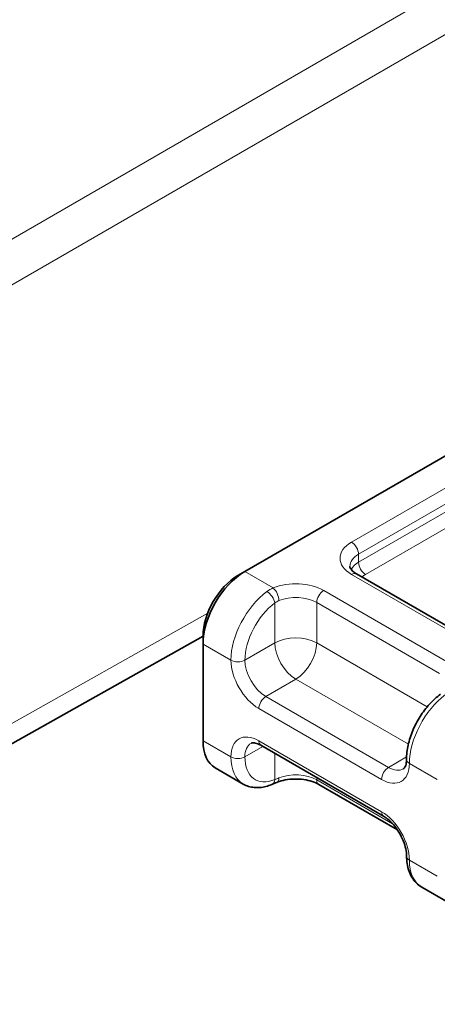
# Model space of a CAD drawing. Header units: millimetres. Extents: x -300186 to 535068, y -28581 to 763298.
# Tile 98 of 256: x 1978 to 1988, y 135745 to 135770. Entities that reach past the tile are written whole.
import ezdxf

# ---------------------------------------------------------------- set-up
doc = ezdxf.new("R2010")
doc.units = ezdxf.units.MM
doc.header["$LTSCALE"] = 10
doc.layers.add('Visible (ISO)', color=7, linetype='Continuous', lineweight=35)
doc.layers.add('Visible Narrow (ISO)', color=7, linetype='Continuous', lineweight=9)

msp = doc.modelspace()

# ---------------------------------------------------------------- linework, layer by layer
at = {"layer": 'Visible (ISO)'}
for p, q in [((1983.319, 135755.789), (1991.097, 135760.28)), ((1983.142, 135755.687), (1983.319, 135755.789)), ((1989.261, 135753.934), (1986.149, 135755.731)), ((1984.144, 135755.217), (1984.145, 135755.217)), ((1965.682, 135744.828), (1982.259, 135754.156)), ((1982.259, 135754.156), (1982.259, 135753.952)), ((1982.259, 135751.503), (1982.259, 135753.952)), ((1986.836, 135749.592), (1983.725, 135751.388)), ((1982.569, 135750.816), (1983.276, 135750.408)), ((1987.187, 135749.247), (1985.192, 135750.399)), ((1987.802, 135747.795), (1988.509, 135747.387))]:
    msp.add_line(p, q, dxfattribs=at)
for centre, major_axis, ratio, start_param, end_param in [((1983.319, 135754.565), (0.75, 1.299), 0.57735, 0.785398, 2.356194), ((1983.142, 135754.667), (-0.625, -1.083), 0.57735, 3.926991, 5.497787), ((1983.319, 135752.115), (-0.75, -1.299), 0.57735, 5.497787, 6.283185), ((1983.903, 135750.625), (0.096, -0.231), 0.652242, 0, 0.003037)]:
    msp.add_ellipse(centre, major_axis=major_axis, ratio=ratio, start_param=start_param, end_param=end_param, dxfattribs=at)
for points, knots in [([(1985.982, 135755.922), (1985.982, 135755.915), (1985.982, 135755.907), (1985.987, 135755.889), (1985.991, 135755.879), (1986.005, 135755.854), (1986.015, 135755.841), (1986.041, 135755.811), (1986.058, 135755.795), (1986.098, 135755.763), (1986.122, 135755.746), (1986.149, 135755.731)], [3.9269908, 3.9269908, 3.9269908, 3.9269908, 4.0840704, 4.0840704, 4.2411501, 4.2411501, 4.3982297, 4.3982297, 4.5553093, 4.5553093, 4.712389, 4.712389, 4.712389, 4.712389]), ([(1988.28, 135752.684), (1988.182, 135752.612), (1988.088, 135752.526), (1987.915, 135752.334), (1987.834, 135752.229), (1987.692, 135752.005), (1987.63, 135751.886), (1987.527, 135751.643), (1987.487, 135751.519), (1987.433, 135751.273), (1987.418, 135751.151), (1987.418, 135751.033)], [0.139949, 0.139949, 0.139949, 0.139949, 0.426118, 0.426118, 0.712288, 0.712288, 0.998457, 0.998457, 1.284627, 1.284627, 1.570796, 1.570796, 1.570796, 1.570796]), ([(1983.725, 135751.388), (1983.697, 135751.404), (1983.671, 135751.417), (1983.623, 135751.436), (1983.601, 135751.442), (1983.562, 135751.45), (1983.545, 135751.451), (1983.517, 135751.451), (1983.506, 135751.449), (1983.488, 135751.445), (1983.481, 135751.442), (1983.475, 135751.438)], [1.5707963, 1.5707963, 1.5707963, 1.5707963, 1.727876, 1.727876, 1.8849556, 1.8849556, 2.0420352, 2.0420352, 2.1991149, 2.1991149, 2.3561945, 2.3561945, 2.3561945, 2.3561945]), ([(1987.336, 135750.792), (1987.342, 135750.796), (1987.349, 135750.8), (1987.362, 135750.814), (1987.369, 135750.823), (1987.383, 135750.847), (1987.39, 135750.862), (1987.403, 135750.9), (1987.408, 135750.922), (1987.416, 135750.973), (1987.418, 135751.002), (1987.418, 135751.033)], [5.4977871, 5.4977871, 5.4977871, 5.4977871, 5.6548668, 5.6548668, 5.8119464, 5.8119464, 5.969026, 5.969026, 6.1261057, 6.1261057, 6.2831853, 6.2831853, 6.2831853, 6.2831853]), ([(1983.999, 135750.394), (1983.951, 135750.374), (1983.903, 135750.358), (1983.805, 135750.333), (1983.756, 135750.324), (1983.657, 135750.315), (1983.607, 135750.315), (1983.509, 135750.324), (1983.46, 135750.334), (1983.365, 135750.363), (1983.319, 135750.383), (1983.276, 135750.408)], [3.2815414, 3.2815414, 3.2815414, 3.2815414, 3.4106313, 3.4106313, 3.5397212, 3.5397212, 3.668811, 3.668811, 3.7979009, 3.7979009, 3.9269908, 3.9269908, 3.9269908, 3.9269908]), ([(1985.192, 135750.399), (1985.146, 135750.425), (1985.09, 135750.45), (1984.962, 135750.493), (1984.889, 135750.509), (1984.737, 135750.531), (1984.657, 135750.536), (1984.498, 135750.532), (1984.419, 135750.524), (1984.27, 135750.496), (1984.2, 135750.476), (1984.136, 135750.451), (1984.134, 135750.449), (1984.131, 135750.448)], [1.570796, 1.570796, 1.570796, 1.570796, 1.838433, 1.838433, 2.115826, 2.115826, 2.394933, 2.394933, 2.67404, 2.67404, 2.953147, 2.953147, 2.966331, 2.966331, 2.966331, 2.966331]), ([(1987.418, 135748.584), (1987.418, 135748.637), (1987.412, 135748.698), (1987.384, 135748.83), (1987.362, 135748.902), (1987.304, 135749.046), (1987.267, 135749.119), (1987.182, 135749.258), (1987.134, 135749.324), (1987.033, 135749.439), (1986.98, 135749.489), (1986.897, 135749.554), (1986.866, 135749.575), (1986.836, 135749.592)], [0, 0, 0, 0, 0.267637, 0.267637, 0.54503, 0.54503, 0.829853, 0.829853, 1.116701, 1.116701, 1.399647, 1.399647, 1.570796, 1.570796, 1.570796, 1.570796]), ([(1987.418, 135748.584), (1987.418, 135748.519), (1987.422, 135748.456), (1987.441, 135748.332), (1987.455, 135748.272), (1987.494, 135748.156), (1987.518, 135748.101), (1987.58, 135747.997), (1987.617, 135747.949), (1987.701, 135747.863), (1987.749, 135747.825), (1987.802, 135747.795)], [1.5707963, 1.5707963, 1.5707963, 1.5707963, 1.727876, 1.727876, 1.8849556, 1.8849556, 2.0420352, 2.0420352, 2.1991149, 2.1991149, 2.3561945, 2.3561945, 2.3561945, 2.3561945])]:
    msp.add_open_spline(points, degree=3, knots=knots, dxfattribs=at)
msp.add_open_spline([(1984.131, 135750.448), (1984.085, 135750.43), (1984.042, 135750.412), (1984.002, 135750.396)], degree=3, dxfattribs=at)
at = {"layer": 'Visible Narrow (ISO)'}
for p, q in [((1999.356, 135776.883), (1965.71, 135757.457)), ((1999.843, 135776), (1965.995, 135756.458)), ((1989.807, 135758.718), (1986.024, 135756.535)), ((1986.201, 135756.229), (1989.983, 135758.412)), ((1989.983, 135758.208), (1986.201, 135756.024)), ((1986.378, 135755.718), (1990.16, 135757.902)), ((1986.201, 135756.024), (1986.201, 135756.229)), ((1984.037, 135755.375), (1983.319, 135755.789)), ((1986.024, 135755.718), (1989.136, 135753.922)), ((1988.429, 135753.514), (1985.317, 135755.31)), ((1984.08, 135754.994), (1984.08, 135753.983)), ((1985.141, 135755.004), (1988.252, 135753.208)), ((1985.141, 135753.983), (1985.141, 135755.004)), ((1982.377, 135754.735), (1965.995, 135745.516)), ((1982.259, 135753.952), (1982.966, 135753.544)), ((1984.08, 135753.983), (1983.319, 135753.544)), ((1987.944, 135752.365), (1985.141, 135753.983)), ((1983.85, 135752.626), (1984.61, 135753.065)), ((1984.61, 135753.065), (1987.464, 135751.417)), ((1986.961, 135750.829), (1983.85, 135752.626)), ((1983.673, 135752.319), (1986.784, 135750.523)), ((1982.966, 135751.095), (1982.259, 135751.503)), ((1986.784, 135749.707), (1983.673, 135751.503)), ((1983.319, 135751.095), (1983.776, 135751.359)), ((1984.08, 135751.183), (1984.08, 135750.523)), ((1987.419, 135751.094), (1986.961, 135750.829)), ((1987.491, 135750.931), (1988.198, 135750.523)), ((1985.141, 135750.513), (1985.141, 135750.571)), ((1987.065, 135749.402), (1985.141, 135750.513)), ((1988.198, 135748.074), (1987.491, 135748.482))]:
    msp.add_line(p, q, dxfattribs=at)
for centre, major_axis, ratio, start_param, end_param in [((1986.732, 135756.127), (-1, 0), 0.57735, 5.497787, 7.068583), ((1986.024, 135756.331), (0.125, -0.217), 0.57735, 0.785398, 2.356194), ((1986.732, 135755.922), (-0.75, 0), 0.57735, 5.497787, 6.283185), ((1986.732, 135755.718), (-0.75, 0), 0.57735, 5.497787, 5.989983), ((1986.378, 135755.922), (-0.125, 0.217), 0.57735, 0.785398, 2.356194), ((1986.024, 135755.514), (0.125, 0.217), 0.57735, 0, 0.785398), ((1986.732, 135755.514), (0.5, 0), 0.57735, 2.356194, 2.653446), ((1984.61, 135754.902), (-1, 0), 0.57735, 3.926991, 5.322526), ((1984.026, 135754.156), (-0.75, -1.299), 0.57735, 4.06694, 5.497787), ((1983.903, 135755.096), (-0.149, 0.201), 0.49117, 3.866159, 5.436955), ((1984.037, 135755.171), (-0.094, 0.232), 0.467836, 4.000523, 5.571319), ((1984.61, 135754.698), (0.75, 0), 0.57735, 0.785398, 2.180933), ((1985.317, 135755.106), (0.125, 0.217), 0.57735, 0.785398, 2.356194), ((1984.203, 135754.054), (0.625, 1.083), 0.57735, 0.925347, 2.356194), ((1984.61, 135753.677), (-0.75, 0), 0.57735, 3.926991, 5.497787), ((1984.61, 135753.677), (0.375, -0.65), 0.57735, 3.926991, 5.497787), ((1984.61, 135753.677), (0.375, 0.65), 0.57735, 3.926991, 5.497787), ((1983.142, 135753.646), (-0.25, 0), 0.57735, 0.785398, 2.356194), ((1983.673, 135753.136), (0.5, -0.866), 0.57735, 3.926991, 5.497787), ((1983.85, 135753.238), (-0.375, 0.65), 0.57735, 0.785398, 2.356194), ((1988.552, 135751.544), (0.75, 1.299), 0.57735, 0.925347, 2.356194), ((1983.85, 135752.421), (-0.125, -0.217), 0.57735, 3.926991, 5.497787), ((1983.673, 135750.686), (-0.5, 0.866), 0.57735, 5.497787, 7.068583), ((1983.85, 135750.788), (-0.375, 0.65), 0.57735, 0, 0.785398), ((1983.85, 135751.605), (-0.125, -0.217), 0.57735, 5.497787, 6.283185), ((1983.142, 135751.197), (0.25, 0), 0.57735, 3.926991, 5.497787), ((1984.026, 135751.707), (-0.75, -1.299), 0.57735, 5.497787, 6.283185), ((1984.203, 135751.605), (-0.625, -1.083), 0.57735, 5.497787, 6.928635), ((1986.784, 135751.34), (0.5, -0.866), 0.57735, 5.497787, 7.068583), ((1987.668, 135751.033), (-0.25, 0), 0.57735, 0, 0.785398), ((1984.61, 135750.207), (-0.75, 0), 0.57735, 3.926991, 5.322526), ((1986.961, 135750.625), (-0.125, -0.217), 0.57735, 3.926991, 5.497787), ((1986.961, 135751.442), (0.375, -0.65), 0.57735, 5.497787, 6.283185), ((1983.903, 135750.625), (0.096, -0.231), 0.652242, 0.003037, 0.865878), ((1984.037, 135750.68), (0.094, -0.232), 0.467836, 0.002854, 0.85893), ((1985.317, 135750.615), (-0.125, -0.217), 0.57735, 5.497787, 6.283185), ((1986.961, 135749.809), (-0.125, -0.217), 0.57735, 5.497787, 6.283185), ((1986.784, 135748.89), (-0.5, 0.866), 0.57735, 3.926991, 5.497787), ((1987.668, 135748.584), (-0.25, 0), 0.57735, 0, 0.785398), ((1988.552, 135749.094), (-0.75, -1.299), 0.57735, 5.497787, 6.283185)]:
    msp.add_ellipse(centre, major_axis=major_axis, ratio=ratio, start_param=start_param, end_param=end_param, dxfattribs=at)
for points in [[(1984.037, 135755.375), (1983.981, 135755.351), (1983.928, 135755.32), (1983.878, 135755.284)], [(1984.08, 135754.994), (1984.111, 135755.018), (1984.144, 135755.038), (1984.18, 135755.053)], [(1984.18, 135750.562), (1984.144, 135750.547), (1984.111, 135750.534), (1984.08, 135750.523)]]:
    msp.add_open_spline(points, degree=3, dxfattribs=at)

doc.saveas('drawing.dxf')
